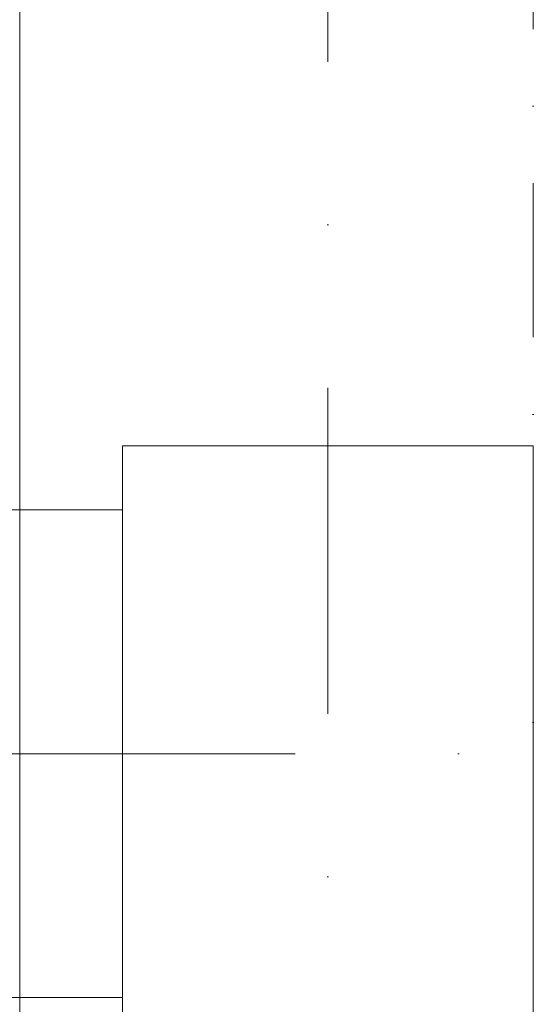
# Model space of a CAD drawing. Header units: millimetres. Extents: x 213386 to 459888, y 74252 to 208052.
# Tile 104 of 256: x 373477 to 373977, y 161888 to 162847. Entities that reach past the tile are written whole.
import ezdxf

# ---------------------------------------------------------------- set-up
doc = ezdxf.new("R2010")
doc.units = ezdxf.units.MM
for name, pattern in [('CK_Čerchovaná 50', [6, 3, -1.5, 0, -1.5]), ('ČERCHOVANÁ', [25.4, 12.7, -6.35, 0, -6.35]), ('ČÁRKOVANÁ01-01', [2, 1, -1])]:
    doc.linetypes.add(name, pattern=pattern)
for name, color, linetype, lineweight in [('FASÁDA DETAILNÍ', 255, 'Continuous', 0), ('NOVA', 255, 'Continuous', 0), ('NOVÁ TENKÁ', 255, 'Continuous', 0), ('OSY', 255, 'Continuous', 0), ('SLOUPY', 255, 'Continuous', 0), ('TENKA', 255, 'Continuous', 0)]:
    doc.layers.add(name, color=color, linetype=linetype, lineweight=lineweight)

msp = doc.modelspace()

# ---------------------------------------------------------------- linework, layer by layer
at = {"layer": 'FASÁDA DETAILNÍ', "ltscale": 5}
msp.add_lwpolyline([(373969.138, 145732.154), (373969.138, 145932.154), (373476.638, 145932.154), (373476.638, 168732.154), (373969.14, 168732.154), (373969.14, 168932.154)], dxfattribs=at)
at = {"layer": 'NOVA'}
for p, q in [((373576.638, 162369.654), (373270.638, 162369.654)), ((373576.638, 161894.654), (373270.638, 161894.654))]:
    msp.add_line(p, q, dxfattribs=at)
at = {"layer": 'NOVÁ TENKÁ', "linetype": 'ČÁRKOVANÁ01-01', "ltscale": 250}
msp.add_lwpolyline([(373476.638, 152232.154), (373476.638, 152232.154), (373476.638, 152832.154), (373476.638, 152832.154), (373476.638, 157032.154), (373476.638, 157032.154), (373476.638, 157632.154), (373476.638, 157632.154), (373476.638, 161832.154), (373476.638, 161832.154), (373476.638, 162432.154), (373476.638, 162432.154), (373476.638, 167232.154)], dxfattribs=at)
at = {"layer": 'OSY', "linetype": 'ČERCHOVANÁ', "ltscale": 25}
for p, q in [((373776.638, 170109.563), (373776.638, 145530.044)), ((385176.638, 162132.154), (372424.222, 162132.154))]:
    msp.add_line(p, q, dxfattribs=at)
at = {"layer": 'SLOUPY'}
msp.add_lwpolyline([(373576.638, 162432.154), (373576.638, 161832.154), (373976.638, 161832.154), (373976.638, 162432.154)], close=True, dxfattribs=at)
at = {"layer": 'TENKA', "linetype": 'CK_Čerchovaná 50', "ltscale": 50}
msp.add_line((373976.638, 145732.154), (373976.638, 168482.154), dxfattribs=at)

doc.saveas('drawing.dxf')
